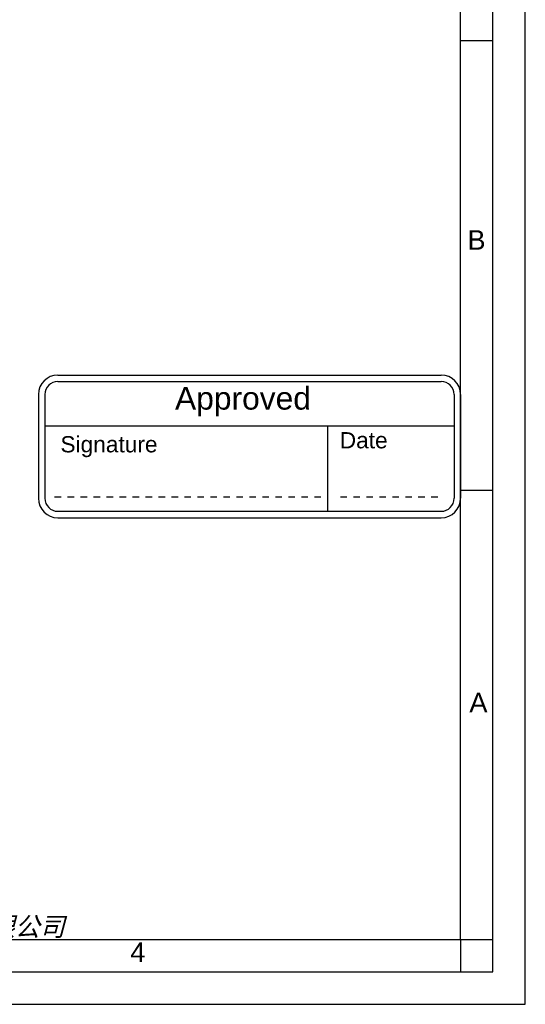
# Model space of a CAD drawing. Header units: millimetres. Extents: x 0 to 420, y 0 to 297.
# Tile 24 of 29: x 342 to 420, y 0 to 152. Entities that reach past the tile are written whole.
import ezdxf

# ---------------------------------------------------------------- set-up
doc = ezdxf.new("R2010")
doc.units = ezdxf.units.MM
doc.header["$LTSCALE"] = 23.1
doc.layers.get('0').update_dxf_attribs({"linetype": 'CONTINUOUS'})
doc.layers.add('DETAIL', color=7, linetype='CONTINUOUS')
doc.styles.add('TEXTSTYLE_10', font='arial.ttf')
doc.styles.add('TEXTSTYLE_2', font='arial.ttf')
doc.styles.add('TEXTSTYLE_7', font='txt')

# ---------------------------------------------------------------- blocks, each defined once
blk = doc.blocks.new('LOGO_PHASE_NINGBO_BL1', base_point=(320.75, 22.5))
at = {"color": 2, "linetype": 'CONTINUOUS', "style": 'TEXTSTYLE_7', "oblique": 15}
blk.add_text('宁波菲仕电机技术有限公司', height=2.9513, dxfattribs=at).set_placement((303.04, 10.5))
blk = doc.blocks.new('APPROVED_BL4', base_point=(377.54, 85.97))
at = {"layer": 'DETAIL', "color": 1, "linetype": 'CONTINUOUS'}
for p, q in [((348.04, 96.97), (407.04, 96.97)), ((348.04, 95.97), (407.04, 95.97)), ((345.04, 93.97), (345.04, 77.97)), ((346.04, 93.97), (346.04, 77.97)), ((409.04, 93.97), (409.04, 77.97)), ((410.04, 93.97), (410.04, 77.97)), ((346.04, 89.15), (409.04, 89.15)), ((389.53, 89.15), (389.53, 75.97)), ((347.53, 78.18), (348.53, 78.18)), ((349.53, 78.18), (350.53, 78.18)), ((351.53, 78.18), (352.53, 78.18)), ((353.53, 78.18), (354.53, 78.18)), ((355.53, 78.18), (356.53, 78.18)), ((357.53, 78.18), (358.53, 78.18)), ((359.53, 78.18), (360.53, 78.18)), ((361.53, 78.18), (362.53, 78.18)), ((363.53, 78.18), (364.53, 78.18)), ((365.53, 78.18), (366.53, 78.18)), ((367.53, 78.18), (368.53, 78.18)), ((369.53, 78.18), (370.53, 78.18)), ((371.53, 78.18), (372.53, 78.18)), ((373.53, 78.18), (374.53, 78.18)), ((375.53, 78.18), (376.53, 78.18)), ((377.53, 78.18), (378.53, 78.18)), ((379.53, 78.18), (380.53, 78.18)), ((381.53, 78.18), (382.53, 78.18)), ((383.53, 78.18), (384.53, 78.18)), ((385.53, 78.18), (386.53, 78.18)), ((387.53, 78.18), (388.53, 78.18)), ((391.53, 78.18), (392.53, 78.18)), ((393.53, 78.18), (394.53, 78.18)), ((395.53, 78.18), (396.53, 78.18)), ((397.53, 78.18), (398.53, 78.18)), ((399.53, 78.18), (400.53, 78.18)), ((401.53, 78.18), (402.53, 78.18)), ((403.53, 78.18), (404.53, 78.18)), ((405.53, 78.18), (406.53, 78.18)), ((348.04, 75.97), (407.04, 75.97)), ((348.04, 74.97), (407.04, 74.97))]:
    blk.add_line(p, q, dxfattribs=at)
for centre, radius, start, end in [((348.04, 93.97), 3, 90, 180), ((348.04, 93.97), 2, 90, 180), ((407.04, 93.97), 3, 0, 90), ((407.04, 93.97), 2, 0, 90), ((348.04, 77.97), 3, 180, 270), ((348.04, 77.97), 2, 180, 270), ((407.04, 77.97), 3, 270, 360), ((407.04, 77.97), 2, 270, 360)]:
    blk.add_arc(centre, radius, start, end, dxfattribs=at)
at = {"layer": 'DETAIL', "color": 2, "linetype": 'CONTINUOUS', "style": 'TEXTSTYLE_10'}
for s, height, p in [('Approved', 3.5, (366.07, 91.64)), ('Date', 2.5, (391.43, 85.67)), ('Signature', 2.5, (348.43, 85.05))]:
    blk.add_text(s, height=height, dxfattribs=at).set_placement(p)

msp = doc.modelspace()

# ---------------------------------------------------------------- linework, layer by layer
at = {"color": 2, "linetype": 'CONTINUOUS'}
for p, q in [((420, 0), (420, 297)), ((415, 5), (415, 292)), ((410, 148.5), (415, 148.5)), ((410, 79.25), (415, 79.25)), ((410.00278, 10.01538), (410.00278, 5.01538)), ((410.00841, 9.99683), (415.00841, 9.99683)), ((20, 5), (415, 5)), ((237.25, 0), (420, 0))]:
    msp.add_line(p, q, dxfattribs=at)
at = {"color": 7, "linetype": 'CONTINUOUS'}
for p, q in [((410, 10), (410, 287)), ((25, 10), (410, 10))]:
    msp.add_line(p, q, dxfattribs=at)

# ---------------------------------------------------------------- block references
at = {"color": 2, "linetype": 'CONTINUOUS'}
msp.add_blockref('LOGO_PHASE_NINGBO_BL1', (320.75, 22.49989), dxfattribs=at)
at = {"layer": 'DETAIL', "color": 2, "linetype": 'CONTINUOUS'}
msp.add_blockref('APPROVED_BL4', (377.54212, 85.96737), dxfattribs=at)

# ---------------------------------------------------------------- texts
at = {"color": 2, "linetype": 'CONTINUOUS', "char_height": 3, "attachment_point": 1, "line_spacing_factor": 0.9, "style": 'TEXTSTYLE_2'}
for s, insert, width in [('B', (411.08948, 119.28251), 2.7881041), ('A', (411.3869, 47.99854), 2.7881041), ('4', (359.18334, 9.53753), 2.330855)]:
    msp.add_mtext(s, dxfattribs=dict(at, insert=insert, width=width))

doc.saveas('drawing.dxf')
